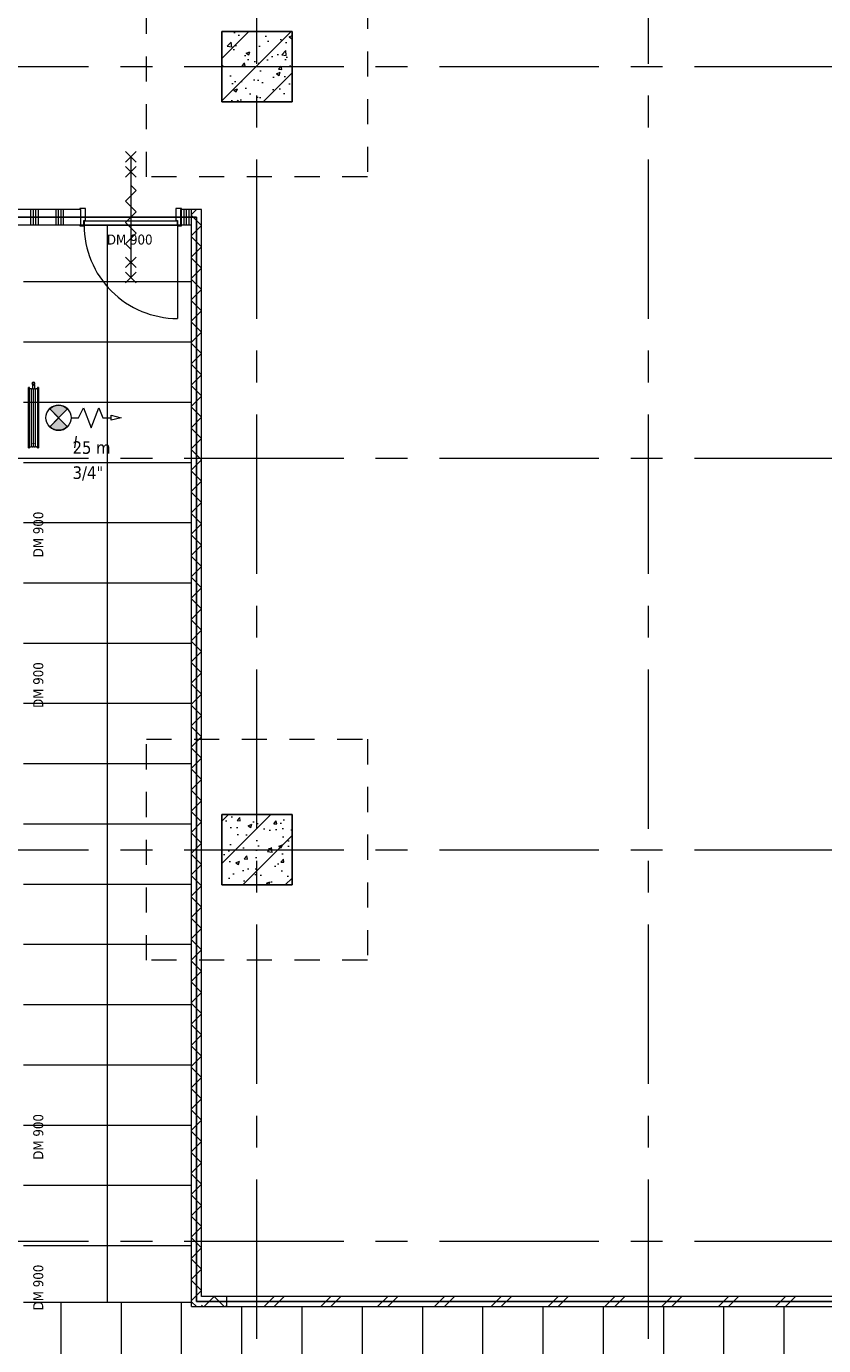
# Model space of a CAD drawing. Header units: millimetres. Extents: x 83969 to 141394, y 139608 to 176267.
# Tile 8 of 40: x 91305 to 99242, y 147161 to 160300. Entities that reach past the tile are written whole.
import ezdxf

# ---------------------------------------------------------------- set-up
doc = ezdxf.new("R2010")
doc.units = ezdxf.units.MM
doc.header["$LTSCALE"] = 50
doc.linetypes.add('B0401', pattern=[9.5, 5, -1.5, -3])
doc.linetypes.add('CENTER', pattern=[50.8, 31.75, -6.35, 6.35, -6.35])
for name, color, linetype, lineweight in [('A--L$01A__Algemeen', 7, 'Continuous', 13), ('AA$1A---_ARCEER', 1, 'Continuous', 18), ('AL$7A---_STRAMIEN', 8, 'CENTER', 9), ('AL22----_BINNENWAND', 7, 'Continuous', 9), ('AL28----_KOLOMKOP_BETONBAND', 2, 'B0401', 9), ('AL28----_KONSTRUKTIES', 4, 'Continuous', 9), ('AL32----_BINNENKOZIJN', 3, 'Continuous', 9), ('AL32----_tekst', 14, 'Continuous', 9), ('AL35----_PLAFONDS', 16, 'Continuous', 9), ('AL67----_BSH', 5, 'Continuous', 9), ('AL72----_INRGEBRUIKSR', 6, 'Continuous', 9)]:
    doc.layers.add(name, color=color, linetype=linetype, lineweight=lineweight)
doc.layers.add('AL68----_BRAND_60 MIN', color=92, linetype='BR60')
doc.styles.add('Tahoma', font='tahoma.ttf', dxfattribs={"height": 100})
doc.styles.add('Tahoma_2', font='tahoma.ttf', dxfattribs={"height": 125})
doc.linetypes.add('BR60', pattern='A,15,-1,["60",Standard,S=2.5,R=0,X=0,Y=-1.25],-4', length=20)
pattern_1 = [(50, (154885.57, 120319.74), (364.3679, -31.8783), [38.1, -419.1]), (355, (154885.57, 120319.74), (-70.4859, 382.1133), [30.48, -335.28]), (100.451, (154915.94, 120317.1), (293.885, 350.2334), [32.38, -356.18]), (46.184, (154885.57, 120421.34), (542.1585, -84.0858), [57.15, -628.65]), (96.636, (154930.75, 120414.33), (474.805, 494.8554), [48.57, -534.27]), (351.184, (154885.6, 120421.34), (474.81, 494.85), [45.72, -502.92]), (21, (154936.37, 120395.94), (303.2285, -204.5305), [38.1, -419.1]), (326, (154936.37, 120395.94), (123.6039, 368.376), [30.48, -335.28]), (71.451, (154961.64, 120378.9), (426.8341, 163.8427), [32.38, -356.18]), (37.5, (154885.57, 120319.74), (6.17665, 169.11015), [1.676, -329.54, 1.676, -338.684, -336.55]), (37.5, (154885.57, 120319.74), (6.17665, 169.11015), [-671.576, 1.676, -334.874]), (7.5, (154885.57, 120319.74), (133.63888, 200.3615), [1.676, -192.38, 1.676, -321.92, -128.27]), (7.5, (154885.57, 120319.74), (133.63888, 200.3615), [-517.652, 1.676, -126.594]), (327.5, (154772.29, 120319.74), (271.18182, -11.45836), [1.676, -125.324, 1.676, -394.564, -525.78]), (327.5, (154772.29, 120319.74), (271.18182, -11.45836), [-523.24, 1.676, -524.104]), (317.5, (154721.5, 120319.74), (296.2585, 50.85285), [1.676, -163.424, 1.676, -261.468, -373.38]), (317.5, (154721.5, 120319.74), (296.2585, 50.85285), [-428.244, 1.676, -371.704]), (45, (154885.57, 120319.74), (211.036, -211.036), [])]

# ---------------------------------------------------------------- blocks, each defined once
blk = doc.blocks.new('28_LUMC_MOD_kolom beton vierkant_met kolomkop - 700_700 met kolomkop-7985843-bwd N-01')
at = {"layer": 'AL28----_KOLOMKOP_BETONBAND'}
for p, q in [((-1100, 1100), (1100, 1100)), ((-1100, -1100), (-1100, 1100)), ((1100, 1100), (1100, -1100)), ((1100, -1100), (-1100, -1100))]:
    blk.add_line(p, q, dxfattribs=at)
at = {"layer": 'AL28----_KONSTRUKTIES'}
for p, q in [((-350, 350), (350, 350)), ((-350, -350), (-350, 350)), ((350, 350), (350, -350)), ((350, -350), (-350, -350))]:
    blk.add_line(p, q, dxfattribs=at)
blk = doc.blocks.new('LUMC_constructie_2018_rvt-1-bwd N-01')
at = {"layer": 'AA$1A---_ARCEER'}
h = blk.add_hatch(dxfattribs=at)
h.set_pattern_fill('FP_250', color=256, style=0, pattern_type=2)
h.set_pattern_definition(pattern_1)
h.paths.add_polyline_path([(93950, 159550), (93950, 160250), (93250, 160250), (93250, 159550)], flags=0)
h = blk.add_hatch(dxfattribs=at)
h.set_pattern_fill('FP_250', color=256, style=0, pattern_type=2)
h.set_pattern_definition(pattern_1)
h.paths.add_polyline_path([(93950, 151750), (93950, 152450), (93250, 152450), (93250, 151750)], flags=0)
at = {"layer": 'AL28----_KONSTRUKTIES'}
for p, q in [((93950, 160250), (93250, 160250)), ((93250, 160250), (93250, 159550)), ((93950, 159550), (93950, 160250)), ((93250, 159550), (93950, 159550)), ((93950, 152450), (93250, 152450)), ((93250, 152450), (93250, 151750)), ((93950, 151750), (93950, 152450)), ((93250, 151750), (93950, 151750))]:
    blk.add_line(p, q, dxfattribs=at)
at = {"rotation": 89.9999999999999}
for p in [(93600, 159900), (93600, 152100)]:
    blk.add_blockref('28_LUMC_MOD_kolom beton vierkant_met kolomkop - 700_700 met kolomkop-7985843-bwd N-01', p, dxfattribs=at)
blk = doc.blocks.new('32_LUMC_MOD_standaard kozijn_houten draaideur_enkel - 900x2108mm_56_17_x170mm-10042368-bwd N-01')
at = {"layer": 'AL32----_BINNENKOZIJN'}
for p, q in [((-465, 79), (-465, 1009)), ((53, 547), (-53, 653)), ((-53, 547), (53, 653)), ((0, -600), (0, 600)), ((0, -600), (0, 600)), ((53, 397), (-53, 503)), ((-53, 397), (53, 503)), ((-53, 159), (53, 265)), ((53, 265), (0, 318)), ((53, 53), (-53, 159)), ((-53, -53), (53, 53)), ((-53, -53), (53, -159)), ((53, -159), (-53, -265)), ((-53, -265), (0, -318)), ((53, -503), (-53, -397)), ((-53, -503), (53, -397)), ((53, -653), (-53, -547)), ((-53, -653), (53, -547))]:
    blk.add_line(p, q, dxfattribs=at)
blk.add_arc((-465, 79), 930, 360, 90, dxfattribs=at)
blk = doc.blocks.new('30_LUMC_MOD_houten deurblad_update - wit _standaard_-9998313-bwd N-01')
at = {"layer": 'AL32----_BINNENKOZIJN'}
for p, q in [((465, 20), (-465, 20)), ((-465, 20), (-465, -20)), ((465, -20), (465, 20)), ((-465, -20), (465, -20))]:
    blk.add_line(p, q, dxfattribs=at)
blk = doc.blocks.new('30_LUMC_MOD_binnenkozijn_standaard - hout-9524221-bwd N-01')
at = {"layer": 'AL32----_BINNENKOZIJN'}
for p, q in [((-467, 85), (-506, 85)), ((-506, 85), (-506, 75)), ((-467, 34), (-467, 85)), ((-450, 34), (-467, 34)), ((-450, -85), (-450, 34)), ((467, 34), (450, 34)), ((450, 34), (450, -85)), ((506, 85), (467, 85)), ((467, 85), (467, 34)), ((506, 75), (506, 85)), ((-506, -75), (-506, -85)), ((-506, -85), (-450, -85)), ((450, -85), (506, -85)), ((506, -85), (506, -75))]:
    blk.add_line(p, q, dxfattribs=at)
blk = doc.blocks.new('65_LUMC_MOD_brandslanghaspel_nieuw - Haspel op wand _25m 3_4__-3446646-bwd N-01')
at = {"layer": 'A--L$01A__Algemeen'}
blk.add_hatch(color=256, dxfattribs=at).paths.add_polyline_path([(91625, 156402), (91713, 156490), (91691, 156507), (91666, 156520), (91639, 156526), (91611, 156526), (91584, 156520), (91558, 156507), (91537, 156490), (91573, 156454)], flags=0)
at = {"layer": 'AL72----_INRGEBRUIKSR'}
blk.add_hatch(color=256, dxfattribs=at).paths.add_polyline_path([(91639, 156277), (91666, 156284), (91691, 156296), (91713, 156313), (91625, 156402), (91537, 156313), (91558, 156296), (91584, 156284), (91611, 156277)], flags=0)
at = {"layer": 'A--L$01A__Algemeen'}
for p, q in [((91625, 156402), (91537, 156490)), ((91713, 156313), (91537, 156490)), ((91537, 156313), (91713, 156490)), ((91713, 156490), (91625, 156402)), ((91825, 156402), (91875, 156502)), ((91875, 156502), (91950, 156302)), ((91950, 156302), (92025, 156502)), ((92025, 156502), (92065, 156402)), ((91537, 156313), (91625, 156402)), ((91625, 156402), (91713, 156313)), ((91750, 156402), (91825, 156402)), ((92065, 156402), (92150, 156402)), ((92150, 156427), (92250, 156402)), ((92150, 156377), (92150, 156427)), ((92250, 156402), (92150, 156377))]:
    blk.add_line(p, q, dxfattribs=at)
blk.add_circle((91625, 156402), 125, dxfattribs=at)
for start, end in [(44.9783, 135.0217), (224.9631, 315.0065)]:
    blk.add_arc((91625, 156402), 125, start, end, dxfattribs=at)
at = {"layer": 'AL67----_BSH'}
for p, q in [((91335, 156702), (91325, 156702)), ((91325, 156102), (91325, 156702)), ((91335, 156102), (91335, 156702)), ((91355, 156670), (91355, 156682)), ((91355, 156402), (91355, 156670)), ((91375, 156670), (91375, 156682)), ((91375, 156402), (91375, 156670)), ((91395, 156402), (91395, 156682)), ((91425, 156702), (91415, 156702)), ((91415, 156702), (91415, 156402)), ((91425, 156702), (91425, 156402)), ((91355, 156121), (91355, 156402)), ((91375, 156121), (91375, 156402)), ((91395, 156121), (91395, 156402)), ((91415, 156402), (91415, 156102)), ((91425, 156402), (91425, 156102)), ((91325, 156102), (91335, 156102)), ((91415, 156102), (91425, 156102))]:
    blk.add_line(p, q, dxfattribs=at)
at = {"layer": 'AL67----_BSH', "flags": 128}
for points in [[(91335, 156684), (91335, 156684), (91335, 156684), (91335, 156685), (91335, 156685), (91335, 156686), (91335, 156686), (91335, 156686), (91336, 156687), (91336, 156687), (91336, 156688), (91336, 156688), (91336, 156688), (91336, 156689), (91337, 156689), (91337, 156689), (91337, 156690), (91337, 156690), (91337, 156690), (91338, 156691), (91338, 156691), (91338, 156691), (91339, 156691), (91339, 156692), (91339, 156692), (91340, 156692), (91340, 156692), (91340, 156692), (91341, 156693), (91341, 156693), (91341, 156693), (91342, 156693), (91342, 156693), (91343, 156693), (91343, 156693), (91343, 156693), (91344, 156694), (91344, 156694), (91344, 156694), (91345, 156694), (91345, 156694), (91346, 156694), (91346, 156694), (91346, 156694), (91347, 156693), (91347, 156693), (91348, 156693), (91348, 156693), (91348, 156693), (91349, 156693), (91349, 156693), (91350, 156693), (91350, 156692), (91350, 156692), (91351, 156692), (91351, 156692), (91351, 156691), (91352, 156691), (91352, 156691), (91352, 156691), (91352, 156690), (91353, 156690), (91353, 156690), (91353, 156689), (91353, 156689), (91354, 156689), (91354, 156688), (91354, 156688), (91354, 156688), (91354, 156687), (91354, 156687), (91355, 156687), (91355, 156686), (91355, 156686), (91355, 156685), (91355, 156685), (91355, 156685), (91355, 156684), (91355, 156684), (91355, 156684)], [(91355, 156684), (91355, 156684), (91355, 156684), (91355, 156685), (91355, 156685), (91355, 156686), (91355, 156686), (91355, 156686), (91356, 156687), (91356, 156687), (91356, 156688), (91356, 156688), (91356, 156688), (91356, 156689), (91357, 156689), (91357, 156689), (91357, 156690), (91357, 156690), (91357, 156690), (91358, 156691), (91358, 156691), (91358, 156691), (91359, 156691), (91359, 156692), (91359, 156692), (91360, 156692), (91360, 156692), (91360, 156692), (91361, 156693), (91361, 156693), (91361, 156693), (91362, 156693), (91362, 156693), (91363, 156693), (91363, 156693), (91363, 156693), (91364, 156694), (91364, 156694), (91364, 156694), (91365, 156694), (91365, 156694), (91366, 156694), (91366, 156694), (91366, 156694), (91367, 156693), (91367, 156693), (91368, 156693), (91368, 156693), (91368, 156693), (91369, 156693), (91369, 156693), (91370, 156693), (91370, 156692), (91370, 156692), (91371, 156692), (91371, 156692), (91371, 156691), (91372, 156691), (91372, 156691), (91372, 156691), (91372, 156690), (91373, 156690), (91373, 156690), (91373, 156689), (91373, 156689), (91374, 156689), (91374, 156688), (91374, 156688), (91374, 156688), (91374, 156687), (91374, 156687), (91375, 156687), (91375, 156686), (91375, 156686), (91375, 156685), (91375, 156685), (91375, 156685), (91375, 156684), (91375, 156684), (91375, 156684)], [(91365, 156742), (91365, 156738), (91365, 156736)], [(91365, 156731), (91365, 156730), (91365, 156718), (91365, 156704), (91365, 156703), (91365, 156698), (91365, 156697), (91365, 156694)], [(91375, 156684), (91375, 156684), (91375, 156684), (91375, 156685), (91375, 156685), (91375, 156686), (91375, 156686), (91375, 156686), (91376, 156687), (91376, 156687), (91376, 156688), (91376, 156688), (91376, 156688), (91376, 156689), (91377, 156689), (91377, 156689), (91377, 156690), (91377, 156690), (91377, 156690), (91378, 156691), (91378, 156691), (91378, 156691), (91379, 156691), (91379, 156692), (91379, 156692), (91380, 156692), (91380, 156692), (91380, 156692), (91381, 156693), (91381, 156693), (91381, 156693), (91382, 156693), (91382, 156693), (91383, 156693), (91383, 156693), (91383, 156693), (91384, 156694), (91384, 156694), (91384, 156694), (91385, 156694), (91385, 156694), (91386, 156694), (91386, 156694), (91386, 156694), (91387, 156693), (91387, 156693), (91388, 156693), (91388, 156693), (91388, 156693), (91389, 156693), (91389, 156693), (91390, 156693), (91390, 156692), (91390, 156692), (91391, 156692), (91391, 156692), (91391, 156691), (91392, 156691), (91392, 156691), (91392, 156691), (91392, 156690), (91393, 156690), (91393, 156690), (91393, 156689), (91393, 156689), (91394, 156689), (91394, 156688), (91394, 156688), (91394, 156688), (91394, 156687), (91394, 156687), (91395, 156687), (91395, 156686), (91395, 156686), (91395, 156685), (91395, 156685), (91395, 156685), (91395, 156684), (91395, 156684), (91395, 156684)], [(91385, 156742), (91385, 156738), (91385, 156736)], [(91385, 156731), (91385, 156730), (91385, 156718), (91385, 156704), (91385, 156703), (91385, 156698), (91385, 156697), (91385, 156694)], [(91395, 156684), (91395, 156684), (91395, 156684), (91395, 156685), (91395, 156685), (91395, 156686), (91395, 156686), (91395, 156686), (91396, 156687), (91396, 156687), (91396, 156688), (91396, 156688), (91396, 156688), (91396, 156689), (91397, 156689), (91397, 156689), (91397, 156690), (91397, 156690), (91397, 156690), (91398, 156691), (91398, 156691), (91398, 156691), (91399, 156691), (91399, 156692), (91399, 156692), (91400, 156692), (91400, 156692), (91400, 156692), (91401, 156693), (91401, 156693), (91401, 156693), (91402, 156693), (91402, 156693), (91403, 156693), (91403, 156693), (91403, 156693), (91404, 156694), (91404, 156694), (91404, 156694), (91405, 156694), (91405, 156694), (91406, 156694), (91406, 156694), (91406, 156694), (91407, 156693), (91407, 156693), (91408, 156693), (91408, 156693), (91408, 156693), (91409, 156693), (91409, 156693), (91410, 156693), (91410, 156692), (91410, 156692), (91411, 156692), (91411, 156692), (91411, 156691), (91412, 156691), (91412, 156691), (91412, 156691), (91412, 156690), (91413, 156690), (91413, 156690), (91413, 156689), (91413, 156689), (91414, 156689), (91414, 156688), (91414, 156688), (91414, 156688), (91414, 156687), (91414, 156687), (91415, 156687), (91415, 156686), (91415, 156686), (91415, 156685), (91415, 156685), (91415, 156685), (91415, 156684), (91415, 156684), (91415, 156684)], [(91355, 156120), (91355, 156119), (91355, 156119), (91355, 156118), (91355, 156118), (91355, 156118), (91355, 156117), (91355, 156117), (91354, 156116), (91354, 156116), (91354, 156116), (91354, 156115), (91354, 156115), (91354, 156115), (91353, 156114), (91353, 156114), (91353, 156114), (91353, 156113), (91353, 156113), (91352, 156113), (91352, 156112), (91352, 156112), (91351, 156112), (91351, 156112), (91351, 156111), (91350, 156111), (91350, 156111), (91350, 156111), (91349, 156111), (91349, 156110), (91349, 156110), (91348, 156110), (91348, 156110), (91347, 156110), (91347, 156110), (91347, 156110), (91346, 156110), (91346, 156110), (91346, 156110), (91345, 156110), (91345, 156110), (91344, 156110), (91344, 156110), (91344, 156110), (91343, 156110), (91343, 156110), (91342, 156110), (91342, 156110), (91342, 156110), (91341, 156110), (91341, 156110), (91340, 156111), (91340, 156111), (91340, 156111), (91339, 156111), (91339, 156111), (91339, 156112), (91338, 156112), (91338, 156112), (91338, 156113), (91338, 156113), (91337, 156113), (91337, 156113), (91337, 156114), (91337, 156114), (91336, 156114), (91336, 156115), (91336, 156115), (91336, 156115), (91336, 156116), (91336, 156116), (91335, 156117), (91335, 156117), (91335, 156117), (91335, 156118), (91335, 156118), (91335, 156119), (91335, 156119), (91335, 156119), (91335, 156120)], [(91375, 156120), (91375, 156119), (91375, 156119), (91375, 156118), (91375, 156118), (91375, 156118), (91375, 156117), (91375, 156117), (91374, 156116), (91374, 156116), (91374, 156116), (91374, 156115), (91374, 156115), (91374, 156115), (91373, 156114), (91373, 156114), (91373, 156114), (91373, 156113), (91373, 156113), (91372, 156113), (91372, 156112), (91372, 156112), (91371, 156112), (91371, 156112), (91371, 156111), (91370, 156111), (91370, 156111), (91370, 156111), (91369, 156111), (91369, 156110), (91369, 156110), (91368, 156110), (91368, 156110), (91367, 156110), (91367, 156110), (91367, 156110), (91366, 156110), (91366, 156110), (91366, 156110), (91365, 156110), (91365, 156110), (91364, 156110), (91364, 156110), (91364, 156110), (91363, 156110), (91363, 156110), (91362, 156110), (91362, 156110), (91362, 156110), (91361, 156110), (91361, 156110), (91360, 156111), (91360, 156111), (91360, 156111), (91359, 156111), (91359, 156111), (91359, 156112), (91358, 156112), (91358, 156112), (91358, 156113), (91358, 156113), (91357, 156113), (91357, 156113), (91357, 156114), (91357, 156114), (91356, 156114), (91356, 156115), (91356, 156115), (91356, 156115), (91356, 156116), (91356, 156116), (91355, 156117), (91355, 156117), (91355, 156117), (91355, 156118), (91355, 156118), (91355, 156119), (91355, 156119), (91355, 156119), (91355, 156120)], [(91365, 156145), (91365, 156142), (91365, 156142)], [(91395, 156120), (91395, 156119), (91395, 156119), (91395, 156118), (91395, 156118), (91395, 156118), (91395, 156117), (91395, 156117), (91394, 156116), (91394, 156116), (91394, 156116), (91394, 156115), (91394, 156115), (91394, 156115), (91393, 156114), (91393, 156114), (91393, 156114), (91393, 156113), (91393, 156113), (91392, 156113), (91392, 156112), (91392, 156112), (91391, 156112), (91391, 156112), (91391, 156111), (91390, 156111), (91390, 156111), (91390, 156111), (91389, 156111), (91389, 156110), (91389, 156110), (91388, 156110), (91388, 156110), (91387, 156110), (91387, 156110), (91387, 156110), (91386, 156110), (91386, 156110), (91386, 156110), (91385, 156110), (91385, 156110), (91384, 156110), (91384, 156110), (91384, 156110), (91383, 156110), (91383, 156110), (91382, 156110), (91382, 156110), (91382, 156110), (91381, 156110), (91381, 156110), (91380, 156111), (91380, 156111), (91380, 156111), (91379, 156111), (91379, 156111), (91379, 156112), (91378, 156112), (91378, 156112), (91378, 156113), (91378, 156113), (91377, 156113), (91377, 156113), (91377, 156114), (91377, 156114), (91376, 156114), (91376, 156115), (91376, 156115), (91376, 156115), (91376, 156116), (91376, 156116), (91375, 156117), (91375, 156117), (91375, 156117), (91375, 156118), (91375, 156118), (91375, 156119), (91375, 156119), (91375, 156119), (91375, 156120)], [(91385, 156145), (91385, 156142), (91385, 156142)], [(91415, 156120), (91415, 156119), (91415, 156119), (91415, 156118), (91415, 156118), (91415, 156118), (91415, 156117), (91415, 156117), (91414, 156116), (91414, 156116), (91414, 156116), (91414, 156115), (91414, 156115), (91414, 156115), (91413, 156114), (91413, 156114), (91413, 156114), (91413, 156113), (91413, 156113), (91412, 156113), (91412, 156112), (91412, 156112), (91411, 156112), (91411, 156112), (91411, 156111), (91410, 156111), (91410, 156111), (91410, 156111), (91409, 156111), (91409, 156110), (91409, 156110), (91408, 156110), (91408, 156110), (91407, 156110), (91407, 156110), (91407, 156110), (91406, 156110), (91406, 156110), (91406, 156110), (91405, 156110), (91405, 156110), (91404, 156110), (91404, 156110), (91404, 156110), (91403, 156110), (91403, 156110), (91402, 156110), (91402, 156110), (91402, 156110), (91401, 156110), (91401, 156110), (91400, 156111), (91400, 156111), (91400, 156111), (91399, 156111), (91399, 156111), (91399, 156112), (91398, 156112), (91398, 156112), (91398, 156113), (91398, 156113), (91397, 156113), (91397, 156113), (91397, 156114), (91397, 156114), (91396, 156114), (91396, 156115), (91396, 156115), (91396, 156115), (91396, 156116), (91396, 156116), (91395, 156117), (91395, 156117), (91395, 156117), (91395, 156118), (91395, 156118), (91395, 156119), (91395, 156119), (91395, 156119), (91395, 156120)]]:
    blk.add_lwpolyline(points, dxfattribs=at)
at = {"layer": 'AL67----_BSH'}
for radius, start, end in [(15, 90, 270), (10, 90, 270), (15, 270, 90), (10, 270, 90)]:
    blk.add_arc((91375, 156742), radius, start, end, dxfattribs=at)

msp = doc.modelspace()

# ---------------------------------------------------------------- hatches: boundary and pattern name
at = {"layer": 'AA$1A---_ARCEER'}
h = msp.add_hatch(dxfattribs=at)
h.set_pattern_fill('FP_105', color=256, angle=-90, style=0, pattern_type=2)
h.set_pattern_definition([(270, (89425, 158475), (250, 2e-14), []), (270, (89400, 158475), (250, 2e-14), []), (270, (89375, 158475), (250, 2e-14), []), (270, (89350, 158475), (250, 2e-14), [])])
h.paths.add_polyline_path([(92840, 158325), (92950, 158325), (92950, 158475), (92840, 158475)], flags=0)
h.paths.add_polyline_path([(86250, 158325), (91848, 158325), (91848, 158475), (86100, 158475), (86100, 158325)], flags=0)
h = msp.add_hatch(dxfattribs=at)
h.set_pattern_fill('FP_111', color=256, angle=225, style=0, pattern_type=2)
h.set_pattern_definition([(135, (93050, 153012.5), (-106.066, -106.066), []), (225, (93050, 153012.5), (106.066, -106.066), [])])
h.paths.add_polyline_path([(92950, 147550), (93050, 147550), (93050, 158475), (92950, 158475), (92950, 149181)], flags=0)
h = msp.add_hatch(dxfattribs=at)
h.set_pattern_fill('FP_112', color=256, angle=-135, style=0, pattern_type=2)
h.set_pattern_definition([(225, (93175, 147650), (106.07, -106.07), []), (315, (93175, 147650), (106.07, 106.07), [])])
h.paths.add_polyline_path([(93300, 147550), (93300, 147650), (93050, 147650), (93050, 147550)], flags=0)
h = msp.add_hatch(dxfattribs=at)
h.set_pattern_fill('FP_119', color=256, angle=-135, style=0, pattern_type=2)
h.set_pattern_definition([(225, (103487.5, 147650), (282.843, -282.843), []), (225, (103387.5, 147650), (282.843, -282.843), [])])
h.paths.add_polyline_path([(93300, 147550), (114075, 147550), (114075, 147650), (93300, 147650)], flags=0)
at = {"layer": 'AL35----_PLAFONDS'}
h = msp.add_hatch(dxfattribs=at)
h.set_pattern_fill('FP_31', color=256, style=0, pattern_type=2)
h.set_pattern_definition([(90, (92112.5, 152957.5), (1200, -7e-14), []), (0, (92112.5, 152957.5), (0, -600), [])])
h.paths.add_polyline_path([(92950, 147590), (92950, 158325), (91275, 158325), (91275, 147590)], flags=0)
h.paths.add_polyline_path([(91639, 156277), (91611, 156277), (91584, 156284), (91558, 156296), (91537, 156313), (91625, 156402), (91713, 156313), (91691, 156296), (91666, 156284), (91639, 156277)], flags=0)
h.paths.add_polyline_path([(91625, 156402), (91537, 156490), (91558, 156507), (91584, 156520), (91611, 156526), (91639, 156526), (91666, 156520), (91691, 156507), (91713, 156490), (91625, 156402)], flags=0)
h = msp.add_hatch(dxfattribs=at)
h.set_pattern_fill('FP_32', color=256, style=0, pattern_type=2)
h.set_pattern_definition([(0, (107850, 145532.5), (0, -1200), []), (270, (107850, 145532.5), (-600, -4e-14), [])])
h.paths.add_polyline_path([(114975, 143475), (119925, 143475), (119925, 144375), (124425, 144375), (124425, 146390), (122192, 146390), (122192, 146925), (115425, 146925), (115425, 147550), (92950, 147550), (92950, 147590), (91275, 147590), (91275, 144600), (93965, 144600), (93965, 144375), (101150, 144375), (101150, 144550), (101650, 144550), (101650, 144375), (108900, 144375), (108900, 144600), (109500, 144600), (109500, 144375), (114975, 144375)], flags=0)
h.paths.add_polyline_path([(108208, 144637), (108191, 144658), (108178, 144684), (108172, 144711), (108172, 144739), (108178, 144766), (108191, 144791), (108208, 144813), (108296, 144725), (108218, 144647)], flags=0)
h.paths.add_polyline_path([(108385, 144637), (108297, 144725), (108385, 144813), (108402, 144791), (108415, 144766), (108421, 144739), (108421, 144711), (108415, 144684), (108402, 144658), (108393, 144647)], flags=0)

# ---------------------------------------------------------------- linework, layer by layer
at = {"layer": 'AL$7A---_STRAMIEN'}
for p, q in [((93600, 139608), (93600, 175433)), ((97500, 139608), (97500, 175433)), ((85257, 159900), (133415, 159900)), ((85257, 156000), (133415, 156000)), ((85257, 152100), (133415, 152100)), ((85257, 148200), (133415, 148200))]:
    msp.add_line(p, q, dxfattribs=at)
at = {"layer": 'AL22----_BINNENWAND'}
for p, q in [((91848, 158475), (86100, 158475)), ((91848, 158325), (91848, 158475)), ((93050, 158475), (92840, 158475)), ((92840, 158475), (92840, 158325)), ((92950, 147550), (92950, 158475)), ((93050, 147650), (93050, 158475)), ((86100, 158325), (91848, 158325)), ((92840, 158325), (92950, 158325)), ((113925, 147650), (93050, 147650)), ((93300, 147550), (93300, 147650)), ((92950, 147550), (114254, 147550))]:
    msp.add_line(p, q, dxfattribs=at)
at = {"layer": 'AL35----_PLAFONDS'}
for p, q in [((91848, 158325), (92840, 158325)), ((92950, 147590), (91275, 147590))]:
    msp.add_line(p, q, dxfattribs=at)
at = {"layer": 'AL67----_BSH'}
msp.add_line((91787, 156102), (91803, 156218), dxfattribs=at)
at = {"layer": 'AL68----_BRAND_60 MIN'}
for p, q in [((86100, 158400), (93000, 158400)), ((93000, 147600), (93000, 158400)), ((93000, 147600), (114000, 147600))]:
    msp.add_line(p, q, dxfattribs=at)

# ---------------------------------------------------------------- block references
msp.add_blockref('LUMC_constructie_2018_rvt-1-bwd N-01', (0, 0))
at = {"layer": 'AL32----_BINNENKOZIJN', "rotation": 180}
for name in ['32_LUMC_MOD_standaard kozijn_houten draaideur_enkel - 900x2108mm_56_17_x170mm-10042368-bwd N-01', '30_LUMC_MOD_binnenkozijn_standaard - hout-9524221-bwd N-01']:
    msp.add_blockref(name, (92344, 158400), dxfattribs=at)
at = {"layer": 'AL32----_BINNENKOZIJN'}
msp.add_blockref('30_LUMC_MOD_houten deurblad_update - wit _standaard_-9998313-bwd N-01', (92344, 158341), dxfattribs=at)
at = {"layer": 'AL72----_INRGEBRUIKSR'}
msp.add_blockref('65_LUMC_MOD_brandslanghaspel_nieuw - Haspel op wand _25m 3_4__-3446646-bwd N-01', (0, 0), dxfattribs=at)

# ---------------------------------------------------------------- texts
at = {"layer": 'AL32----_tekst', "insert": (92106, 158227), "char_height": 100, "width": 577.21, "attachment_point": 1, "style": 'Tahoma'}
msp.add_mtext('DM 900', dxfattribs=at)
at = {"layer": 'AL32----_tekst', "char_height": 100, "width": 577.21, "attachment_point": 1, "rotation": 90, "style": 'Tahoma'}
for insert in [(91373, 155012), (91373, 153512), (91373, 149012), (91373, 147512)]:
    msp.add_mtext('DM 900', dxfattribs=dict(at, insert=insert))
at = {"layer": 'AL67----_BSH', "char_height": 125, "attachment_point": 1, "style": 'Tahoma_2'}
for s, insert, width in [('25 m', (91765, 156168), 481.01), ('3/4"', (91765, 155918), 396.84)]:
    msp.add_mtext(s, dxfattribs=dict(at, insert=insert, width=width))

doc.saveas('drawing.dxf')
